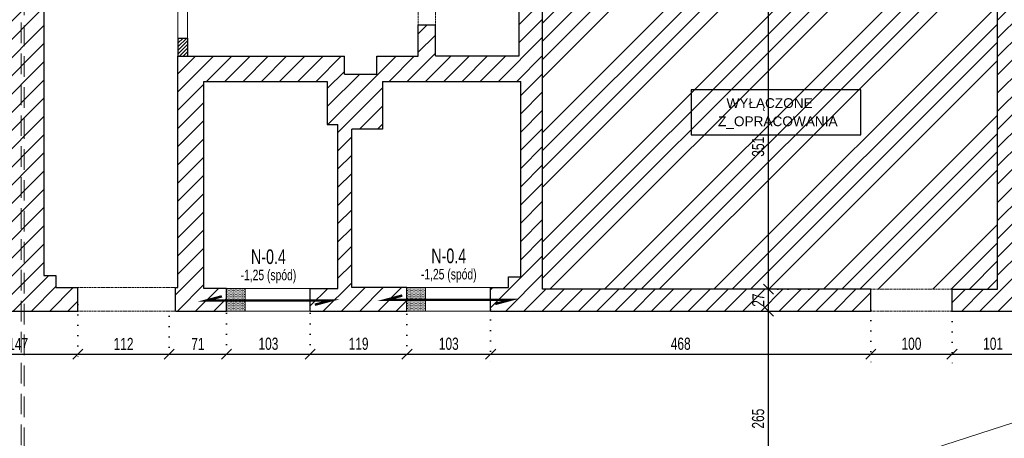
# Model space of a CAD drawing. Header units: millimetres. Extents: x 11149 to 111407, y -107619 to -23630.
# Tile 130 of 245: x 13025 to 14237, y -25109 to -24593. Entities that reach past the tile are written whole.
import ezdxf
from ezdxf.enums import TextEntityAlignment as Align

# ---------------------------------------------------------------- set-up
doc = ezdxf.new("R2010")
doc.units = ezdxf.units.MM
doc.header["$LTSCALE"] = 2
for name, pattern in [('DOT', [6.35, 0, -6.35]), ('HIDDEN', [9.525, 6.35, -3.175]), ('HIDDENX2', [19.05, 12.7, -6.35])]:
    doc.linetypes.add(name, pattern=pattern)
doc.layers.get('0').update_dxf_attribs({"plot": 0})
doc.layers.get('Defpoints').update_dxf_attribs({"color": 1})
doc.layers.add('3DPLAN_A_KRESKOWANIE 1', color=253, linetype='Continuous')
doc.layers.add('3DPLAN_A_OPIS', color=8, linetype='Continuous')
for name, color, linetype, lineweight in [('3DPLAN_A_WYSOKOŚCI ZMIANA', 144, 'HIDDENX2', 5), ('A_KRESKOWANIE', 9, 'Continuous', 0), ('A_WYBURZENIA', 6, 'Continuous', 0), ('A_ściany mur', 2, 'Continuous', 30), ('e-cad_opisyNadproża', 7, 'Continuous', 9), ('e-cad_wymiary', 4, 'Continuous', 9), ('Opisy', 7, 'Continuous', 13)]:
    doc.layers.add(name, color=color, linetype=linetype, lineweight=lineweight)
doc.styles.add('ARIAL', font='arial.ttf')
doc.styles.add('e-cad_1', font='arial.ttf', dxfattribs={"width": 0.7})
doc.dimstyles.new('e-cad_1_100_[cm]', dxfattribs={"dimscale": 10, "dimtxt": 1.5, "dimasz": 1.25, "dimexe": 1.25, "dimexo": 0.625, "dimgap": 0.5, "dimtad": 1, "dimdec": 0, "dimrnd": 1, "dimzin": 1, "dimtxsty": 'e-cad_1', "dimblk": 'OBLIQUE', "dimcen": 2.5, "dimclrd": 256, "dimclre": 252, "dimclrt": 7, "dimadec": 0, "dimazin": 0, "dimtfac": 1, "dimtix": 1, "dimtmove": 2, "dimatfit": 3, "dimldrblk": 'NONE', "dimfxl": 60, "dimfxlon": 1, "dimarcsym": 0})
pattern_1 = [(0, (-3345.7007, -5124.0708), (0.79375, 1.5875), [0, -1.5875])]
pattern_2 = [(45, (12744.33, -25853.178), (-11.22532, 11.22532), [])]

# ---------------------------------------------------------------- blocks, each defined once
blk = doc.blocks.new('_OBLIQUE')
at = {"color": 0, "linetype": 'ByBlock', "lineweight": -2}
blk.add_line((-0.5, -0.5), (0.5, 0.5), dxfattribs=at)
blk = doc.blocks.new('*D872')
at = {"layer": 'Defpoints', "color": 0}
for p in [(13096.6, -24937.4), (12949.6, -24950), (13096.6, -25004.9)]:
    blk.add_point(p, dxfattribs=at)
at = {"layer": 'e-cad_wymiary', "color": 252, "linetype": 'DOT', "lineweight": -2}
for p, q in [((13096.6, -24943.6), (13096.6, -25017.4)), ((12949.6, -24956.3), (12949.6, -25017.4))]:
    blk.add_line(p, q, dxfattribs=at)
at = {"layer": 'e-cad_wymiary', "lineweight": -2}
blk.add_line((12949.6, -25004.9), (13096.6, -25004.9), dxfattribs=at)
at = {"layer": 'e-cad_wymiary', "lineweight": -2, "xscale": 12.5, "yscale": 12.5, "zscale": 12.5, "rotation": 180}
blk.add_blockref('_OBLIQUE', (12949.6, -25004.9), dxfattribs=at)
at = {"layer": 'e-cad_wymiary', "lineweight": -2, "xscale": 12.5, "yscale": 12.5, "zscale": 12.5}
blk.add_blockref('_OBLIQUE', (13096.6, -25004.9), dxfattribs=at)
at = {"layer": 'e-cad_wymiary', "color": 7, "insert": (13023.1, -24992.4), "char_height": 15, "attachment_point": 5, "style": 'e-cad_1'}
blk.add_mtext('147', dxfattribs=at)
blk = doc.blocks.new('_None')
blk = doc.blocks.new('*D873')
at = {"layer": 'Defpoints', "color": 0}
for p in [(13096.6, -24937.4), (13208.9, -24951.9), (13208.9, -25004.9)]:
    blk.add_point(p, dxfattribs=at)
at = {"layer": 'e-cad_wymiary', "color": 252, "linetype": 'DOT', "lineweight": -2}
for p, q in [((13096.6, -24943.6), (13096.6, -25017.4)), ((13208.9, -24958.1), (13208.9, -25017.4))]:
    blk.add_line(p, q, dxfattribs=at)
at = {"layer": 'e-cad_wymiary', "lineweight": -2}
blk.add_line((13096.6, -25004.9), (13208.9, -25004.9), dxfattribs=at)
at = {"layer": 'e-cad_wymiary', "lineweight": -2, "xscale": 12.5, "yscale": 12.5, "zscale": 12.5, "rotation": 180}
blk.add_blockref('_OBLIQUE', (13096.6, -25004.9), dxfattribs=at)
at = {"layer": 'e-cad_wymiary', "lineweight": -2, "xscale": 12.5, "yscale": 12.5, "zscale": 12.5}
blk.add_blockref('_OBLIQUE', (13208.9, -25004.9), dxfattribs=at)
at = {"layer": 'e-cad_wymiary', "color": 7, "insert": (13152.8, -24992.4), "char_height": 15, "attachment_point": 5, "style": 'e-cad_1'}
blk.add_mtext('112', dxfattribs=at)
blk = doc.blocks.new('*D874')
at = {"layer": 'Defpoints', "color": 0}
for p in [(13208.9, -24951.9), (13279.6, -24948.4), (13279.6, -25004.9)]:
    blk.add_point(p, dxfattribs=at)
at = {"layer": 'e-cad_wymiary', "color": 252, "linetype": 'DOT', "lineweight": -2}
for p, q in [((13208.9, -24958.1), (13208.9, -25017.4)), ((13279.6, -24954.6), (13279.6, -25017.4))]:
    blk.add_line(p, q, dxfattribs=at)
at = {"layer": 'e-cad_wymiary', "lineweight": -2}
blk.add_line((13208.9, -25004.9), (13279.6, -25004.9), dxfattribs=at)
at = {"layer": 'e-cad_wymiary', "lineweight": -2, "xscale": 12.5, "yscale": 12.5, "zscale": 12.5, "rotation": 180}
blk.add_blockref('_OBLIQUE', (13208.9, -25004.9), dxfattribs=at)
at = {"layer": 'e-cad_wymiary', "lineweight": -2, "xscale": 12.5, "yscale": 12.5, "zscale": 12.5}
blk.add_blockref('_OBLIQUE', (13279.6, -25004.9), dxfattribs=at)
at = {"layer": 'e-cad_wymiary', "color": 7, "insert": (13244.3, -24992.4), "char_height": 15, "attachment_point": 5, "style": 'e-cad_1'}
blk.add_mtext('71', dxfattribs=at)
blk = doc.blocks.new('*D875')
at = {"layer": 'Defpoints', "color": 0}
for p in [(13279.6, -24948.4), (13382.6, -24948.4), (13382.6, -25004.9)]:
    blk.add_point(p, dxfattribs=at)
at = {"layer": 'e-cad_wymiary', "color": 252, "linetype": 'DOT', "lineweight": -2}
for p, q in [((13279.6, -24954.6), (13279.6, -25017.4)), ((13382.6, -24954.6), (13382.6, -25017.4))]:
    blk.add_line(p, q, dxfattribs=at)
at = {"layer": 'e-cad_wymiary', "lineweight": -2}
blk.add_line((13279.6, -25004.9), (13382.6, -25004.9), dxfattribs=at)
at = {"layer": 'e-cad_wymiary', "lineweight": -2, "xscale": 12.5, "yscale": 12.5, "zscale": 12.5, "rotation": 180}
blk.add_blockref('_OBLIQUE', (13279.6, -25004.9), dxfattribs=at)
at = {"layer": 'e-cad_wymiary', "lineweight": -2, "xscale": 12.5, "yscale": 12.5, "zscale": 12.5}
blk.add_blockref('_OBLIQUE', (13382.6, -25004.9), dxfattribs=at)
at = {"layer": 'e-cad_wymiary', "color": 7, "insert": (13331.1, -24992.2), "char_height": 15, "attachment_point": 5, "style": 'e-cad_1'}
blk.add_mtext('103', dxfattribs=at)
blk = doc.blocks.new('*D876')
at = {"layer": 'Defpoints', "color": 0}
for p in [(13382.6, -24948.4), (13501.6, -24949.6), (13501.6, -25004.9)]:
    blk.add_point(p, dxfattribs=at)
at = {"layer": 'e-cad_wymiary', "color": 252, "linetype": 'DOT', "lineweight": -2}
for p, q in [((13382.6, -24954.6), (13382.6, -25017.4)), ((13501.6, -24955.8), (13501.6, -25017.4))]:
    blk.add_line(p, q, dxfattribs=at)
at = {"layer": 'e-cad_wymiary', "lineweight": -2}
blk.add_line((13382.6, -25004.9), (13501.6, -25004.9), dxfattribs=at)
at = {"layer": 'e-cad_wymiary', "lineweight": -2, "xscale": 12.5, "yscale": 12.5, "zscale": 12.5, "rotation": 180}
blk.add_blockref('_OBLIQUE', (13382.6, -25004.9), dxfattribs=at)
at = {"layer": 'e-cad_wymiary', "lineweight": -2, "xscale": 12.5, "yscale": 12.5, "zscale": 12.5}
blk.add_blockref('_OBLIQUE', (13501.6, -25004.9), dxfattribs=at)
at = {"layer": 'e-cad_wymiary', "color": 7, "insert": (13442.1, -24992.2), "char_height": 15, "attachment_point": 5, "style": 'e-cad_1'}
blk.add_mtext('119', dxfattribs=at)
blk = doc.blocks.new('*D877')
at = {"layer": 'Defpoints', "color": 0}
for p in [(13501.6, -24949.6), (13604.6, -24943.8), (13604.6, -25004.9)]:
    blk.add_point(p, dxfattribs=at)
at = {"layer": 'e-cad_wymiary', "color": 252, "linetype": 'DOT', "lineweight": -2}
for p, q in [((13604.6, -24950), (13604.6, -25017.4)), ((13501.6, -24955.8), (13501.6, -25017.4))]:
    blk.add_line(p, q, dxfattribs=at)
at = {"layer": 'e-cad_wymiary', "lineweight": -2}
blk.add_line((13501.6, -25004.9), (13604.6, -25004.9), dxfattribs=at)
at = {"layer": 'e-cad_wymiary', "lineweight": -2, "xscale": 12.5, "yscale": 12.5, "zscale": 12.5, "rotation": 180}
blk.add_blockref('_OBLIQUE', (13501.6, -25004.9), dxfattribs=at)
at = {"layer": 'e-cad_wymiary', "lineweight": -2, "xscale": 12.5, "yscale": 12.5, "zscale": 12.5}
blk.add_blockref('_OBLIQUE', (13604.6, -25004.9), dxfattribs=at)
at = {"layer": 'e-cad_wymiary', "color": 7, "insert": (13553.1, -24992.2), "char_height": 15, "attachment_point": 5, "style": 'e-cad_1'}
blk.add_mtext('103', dxfattribs=at)
blk = doc.blocks.new('*D878')
at = {"layer": 'Defpoints', "color": 0}
for p in [(13604.6, -24943.8), (14072.6, -24944.4), (14072.6, -25004.9)]:
    blk.add_point(p, dxfattribs=at)
at = {"layer": 'e-cad_wymiary', "color": 252, "linetype": 'DOT', "lineweight": -2}
for p, q in [((13604.6, -24950), (13604.6, -25017.4)), ((14072.6, -24950.6), (14072.6, -25017.4))]:
    blk.add_line(p, q, dxfattribs=at)
at = {"layer": 'e-cad_wymiary', "lineweight": -2}
blk.add_line((13604.6, -25004.9), (14072.6, -25004.9), dxfattribs=at)
at = {"layer": 'e-cad_wymiary', "lineweight": -2, "xscale": 12.5, "yscale": 12.5, "zscale": 12.5, "rotation": 180}
blk.add_blockref('_OBLIQUE', (13604.6, -25004.9), dxfattribs=at)
at = {"layer": 'e-cad_wymiary', "lineweight": -2, "xscale": 12.5, "yscale": 12.5, "zscale": 12.5}
blk.add_blockref('_OBLIQUE', (14072.6, -25004.9), dxfattribs=at)
at = {"layer": 'e-cad_wymiary', "color": 7, "insert": (13838.6, -24992.2), "char_height": 15, "attachment_point": 5, "style": 'e-cad_1'}
blk.add_mtext('468', dxfattribs=at)
blk = doc.blocks.new('*D879')
at = {"layer": 'Defpoints', "color": 0}
for p in [(14072.6, -24944.4), (14172.6, -24945.5), (14172.6, -25004.9)]:
    blk.add_point(p, dxfattribs=at)
at = {"layer": 'e-cad_wymiary', "color": 252, "linetype": 'DOT', "lineweight": -2}
for p, q in [((14072.6, -24950.6), (14072.6, -25017.4)), ((14172.6, -24951.8), (14172.6, -25017.4))]:
    blk.add_line(p, q, dxfattribs=at)
at = {"layer": 'e-cad_wymiary', "lineweight": -2}
blk.add_line((14072.6, -25004.9), (14172.6, -25004.9), dxfattribs=at)
at = {"layer": 'e-cad_wymiary', "lineweight": -2, "xscale": 12.5, "yscale": 12.5, "zscale": 12.5, "rotation": 180}
blk.add_blockref('_OBLIQUE', (14072.6, -25004.9), dxfattribs=at)
at = {"layer": 'e-cad_wymiary', "lineweight": -2, "xscale": 12.5, "yscale": 12.5, "zscale": 12.5}
blk.add_blockref('_OBLIQUE', (14172.6, -25004.9), dxfattribs=at)
at = {"layer": 'e-cad_wymiary', "color": 7, "insert": (14122.6, -24992.2), "char_height": 15, "attachment_point": 5, "style": 'e-cad_1'}
blk.add_mtext('100', dxfattribs=at)
blk = doc.blocks.new('*D880')
at = {"layer": 'Defpoints', "color": 0}
for p in [(14172.6, -24945.5), (14273.6, -24949.9), (14273.6, -25004.9)]:
    blk.add_point(p, dxfattribs=at)
at = {"layer": 'e-cad_wymiary', "color": 252, "linetype": 'DOT', "lineweight": -2}
for p, q in [((14172.6, -24951.8), (14172.6, -25017.4)), ((14273.6, -24956.1), (14273.6, -25017.4))]:
    blk.add_line(p, q, dxfattribs=at)
at = {"layer": 'e-cad_wymiary', "lineweight": -2}
blk.add_line((14172.6, -25004.9), (14273.6, -25004.9), dxfattribs=at)
at = {"layer": 'e-cad_wymiary', "lineweight": -2, "xscale": 12.5, "yscale": 12.5, "zscale": 12.5, "rotation": 180}
blk.add_blockref('_OBLIQUE', (14172.6, -25004.9), dxfattribs=at)
at = {"layer": 'e-cad_wymiary', "lineweight": -2, "xscale": 12.5, "yscale": 12.5, "zscale": 12.5}
blk.add_blockref('_OBLIQUE', (14273.6, -25004.9), dxfattribs=at)
at = {"layer": 'e-cad_wymiary', "color": 7, "insert": (14223.1, -24992.2), "char_height": 15, "attachment_point": 5, "style": 'e-cad_1'}
blk.add_mtext('101', dxfattribs=at)
blk = doc.blocks.new('*D1006')
at = {"layer": 'Defpoints', "color": 0}
for p in [(13946.6, -24951.9), (13992.2, -24951.9), (13994.8, -25216.9)]:
    blk.add_point(p, dxfattribs=at)
at = {"layer": 'e-cad_wymiary', "color": 252, "linetype": 'DOT', "lineweight": -2}
for p, q in [((13986, -24951.9), (13934.1, -24951.9)), ((13988.5, -25216.9), (13934.1, -25216.9))]:
    blk.add_line(p, q, dxfattribs=at)
at = {"layer": 'e-cad_wymiary', "lineweight": -2}
blk.add_line((13946.6, -25216.9), (13946.6, -24951.9), dxfattribs=at)
at = {"layer": 'e-cad_wymiary', "lineweight": -2, "xscale": 12.5, "yscale": 12.5, "zscale": 12.5}
for p, rotation in [((13946.6, -24951.9), 90), ((13946.6, -25216.9), 270)]:
    blk.add_blockref('_OBLIQUE', p, dxfattribs=dict(at, rotation=rotation))
at = {"layer": 'e-cad_wymiary', "color": 7, "insert": (13933.9, -25084.4), "char_height": 15, "attachment_point": 5, "rotation": 90, "style": 'e-cad_1'}
blk.add_mtext('265', dxfattribs=at)
blk = doc.blocks.new('*D1007')
at = {"layer": 'Defpoints', "color": 0}
for p in [(13946.6, -24924.9), (14002.7, -24924.9), (13992.2, -24951.9)]:
    blk.add_point(p, dxfattribs=at)
at = {"layer": 'e-cad_wymiary', "color": 252, "linetype": 'DOT', "lineweight": -2}
for p, q in [((13996.5, -24924.9), (13934.1, -24924.9)), ((13986, -24951.9), (13934.1, -24951.9))]:
    blk.add_line(p, q, dxfattribs=at)
at = {"layer": 'e-cad_wymiary', "lineweight": -2}
blk.add_line((13946.6, -24951.9), (13946.6, -24924.9), dxfattribs=at)
at = {"layer": 'e-cad_wymiary', "lineweight": -2, "xscale": 12.5, "yscale": 12.5, "zscale": 12.5}
for p, rotation in [((13946.6, -24924.9), 90), ((13946.6, -24951.9), 270)]:
    blk.add_blockref('_OBLIQUE', p, dxfattribs=dict(at, rotation=rotation))
at = {"layer": 'e-cad_wymiary', "color": 7, "insert": (13934.1, -24938.4), "char_height": 15, "attachment_point": 5, "rotation": 90, "style": 'e-cad_1'}
blk.add_mtext('27', dxfattribs=at)
blk = doc.blocks.new('*D1008')
at = {"layer": 'Defpoints', "color": 0}
for p in [(13946.6, -24573.9), (13983.2, -24573.9), (14002.7, -24924.9)]:
    blk.add_point(p, dxfattribs=at)
at = {"layer": 'e-cad_wymiary', "color": 252, "linetype": 'DOT', "lineweight": -2}
for p, q in [((13977, -24573.9), (13934.1, -24573.9)), ((13996.5, -24924.9), (13934.1, -24924.9))]:
    blk.add_line(p, q, dxfattribs=at)
at = {"layer": 'e-cad_wymiary', "lineweight": -2}
blk.add_line((13946.6, -24924.9), (13946.6, -24573.9), dxfattribs=at)
at = {"layer": 'e-cad_wymiary', "lineweight": -2, "xscale": 12.5, "yscale": 12.5, "zscale": 12.5}
for p, rotation in [((13946.6, -24573.9), 90), ((13946.6, -24924.9), 270)]:
    blk.add_blockref('_OBLIQUE', p, dxfattribs=dict(at, rotation=rotation))
at = {"layer": 'e-cad_wymiary', "color": 7, "insert": (13933.9, -24749.4), "char_height": 15, "attachment_point": 5, "rotation": 90, "style": 'e-cad_1'}
blk.add_mtext('351', dxfattribs=at)

msp = doc.modelspace()

# ---------------------------------------------------------------- hatches: boundary and pattern name
at = {"layer": '3DPLAN_A_KRESKOWANIE 1', "transparency": 33554687}
h = msp.add_hatch(dxfattribs=at)
h.set_pattern_fill('ANSI31', color=256, scale=5, style=0)
h.set_pattern_definition(pattern_2)
h.paths.add_polyline_path([(12997.61, -24617.45), (12997.61, -24629.45), (12997.61, -24910.89), (12982.61, -24910.89), (12982.61, -24925.89), (12949.55, -24925.89), (12949.55, -24951.89), (13026.62, -24951.89), (13026.62, -24305.89), (12928.31, -24305.89), (12921.49, -24305.89), (12903.31, -24305.89), (12882.91, -24305.89), (12882.91, -24343.89), (12982.61, -24343.89), (12982.61, -24358.89), (12997.61, -24358.89)])
h.paths.add_polyline_path([(13030.61, -24951.89), (13096.61, -24951.89), (13096.61, -24922.89), (13069.61, -24922.89), (13069.61, -24907.89), (13054.61, -24907.89), (13054.61, -24351.89), (13069.61, -24351.89), (13069.61, -24292.89), (13073.99, -24292.89), (13073.99, -24247.89), (13062.49, -24247.89), (13030.61, -24247.89)])
h.paths.add_polyline_path([(13026.62, -24951.89), (13026.62, -24247.89), (13030.61, -24247.89), (13030.61, -24951.89)])
h = msp.add_hatch(dxfattribs=at)
h.set_pattern_fill('ANSI31', color=256, scale=5, style=0)
h.set_pattern_definition(pattern_2)
h.paths.add_polyline_path([(13189.99, -24247.89), (13681.49, -24247.89), (13681.49, -24305.89), (13706.49, -24305.89), (13713.61, -24305.89), (13713.61, -24347.89), (13670.61, -24347.89), (13670.61, -24558.89), (13724.61, -24558.89), (13724.61, -24573.89), (13668.61, -24573.89), (13668.61, -24924.89), (14072.61, -24924.89), (14072.61, -24951.89), (13604.61, -24951.89), (13604.61, -24922.89), (13626.61, -24922.89), (13626.61, -24909.89), (13641.61, -24909.89), (13641.61, -24668.89), (13471.61, -24668.89), (13471.61, -24727.89), (13433.61, -24727.89), (13433.61, -24922.89), (13501.57, -24922.89), (13501.57, -24951.89), (13382.61, -24951.89), (13382.61, -24923.89), (13416.61, -24923.89), (13416.61, -24721.89), (13403.61, -24721.89), (13403.61, -24668.89), (13251.61, -24668.89), (13251.61, -24923.89), (13279.61, -24923.89), (13279.61, -24951.89), (13216.61, -24951.89), (13216.61, -24922.89), (13219.61, -24922.89), (13219.61, -24637.89), (13424.61, -24637.89), (13424.61, -24659.89), (13464.61, -24659.89), (13464.61, -24637.89), (13515.61, -24637.89), (13515.61, -24599.39), (13536.61, -24599.39), (13536.61, -24637.39), (13639.61, -24637.39), (13639.61, -24288.39), (13536.61, -24288.39), (13536.61, -24529.39), (13515.61, -24529.39), (13515.61, -24491.89), (13349.41, -24491.89), (13322.83, -24351.89), (13488.61, -24351.89), (13488.61, -24292.89), (13189.99, -24292.89)])
h = msp.add_hatch(dxfattribs=at)
h.set_pattern_fill('ANSI31', color=256, scale=5, style=0)
h.set_pattern_definition(pattern_2)
h.paths.add_polyline_path([(14172.61, -24951.89), (14273.61, -24951.89), (14273.61, -24947.89), (14380.61, -24947.89), (14380.61, -24912.89), (14273.61, -24912.89), (14273.61, -24907.89), (14257.61, -24907.89), (14257.61, -24346.89), (14273.61, -24346.89), (14273.61, -24343.89), (14303.61, -24343.89), (14303.61, -24305.89), (14256.49, -24305.89), (14231.49, -24305.89), (14185.61, -24305.89), (14185.61, -24346.89), (14228.61, -24346.89), (14228.61, -24924.89), (14172.61, -24924.89)])
at = {"layer": '3DPLAN_A_OPIS', "lineweight": 0, "transparency": 33554687}
h = msp.add_hatch(dxfattribs=at)
h.set_pattern_fill('ANSI31', color=1)
h.set_pattern_definition([(45, (-9271.924, 221.392), (-2.24506403, 2.24506403), [])])
h.paths.add_polyline_path([(13219.61, -24491.89), (13219.61, -24514.47), (13231.61, -24514.47), (13231.61, -24491.89)])
h.paths.add_polyline_path([(13219.61, -24637.89), (13219.61, -24615.47), (13231.61, -24615.47), (13231.61, -24637.89)])
at = {"layer": 'A_KRESKOWANIE', "transparency": 33554687}
h = msp.add_hatch(dxfattribs=at)
h.set_pattern_fill('ANSI34', color=256, scale=5)
h.set_pattern_definition([(45, (0, 124.95), (-67.35192, 67.35192), []), (45, (22.45, 124.95), (-67.35192, 67.35192), []), (45, (44.9, 124.95), (-67.35192, 67.35192), []), (45, (67.35, 124.95), (-67.35192, 67.35192), [])])
h.paths.add_polyline_path([(13668.61, -24573.89), (13668.61, -24924.89), (14072.61, -24924.89), (14172.61, -24924.89), (14228.61, -24924.89), (14228.61, -24346.89), (14185.61, -24346.89), (14109.61, -24346.89), (14109.61, -24573.89), (13814.61, -24573.89), (13724.61, -24573.89)])
h.paths.add_polyline_path([(13670.61, -24558.89), (13670.61, -24347.89), (13713.61, -24347.89), (13888.61, -24347.89), (14010.61, -24347.89), (14010.61, -24346.89), (14093.61, -24346.89), (14093.61, -24558.89), (13814.61, -24558.89), (13724.61, -24558.89)])
at = {"layer": 'A_WYBURZENIA', "transparency": 33554687}
h = msp.add_hatch(dxfattribs=at)
h.set_pattern_fill('DOTS', color=256)
h.set_pattern_definition(pattern_1)
h.paths.add_polyline_path([(13279.61, -24923.89), (13279.61, -24951.89), (13302.61, -24951.89), (13302.61, -24923.89)])
h = msp.add_hatch(dxfattribs=at)
h.set_pattern_fill('DOTS', color=256)
h.set_pattern_definition(pattern_1)
h.paths.add_polyline_path([(13501.57, -24922.89), (13501.57, -24951.89), (13524.61, -24951.89), (13524.61, -24922.89)])

# ---------------------------------------------------------------- linework, layer by layer
at = {"layer": '3DPLAN_A_OPIS', "color": 1, "lineweight": 5}
for p, q in [((13219.61, -24514.47), (13219.61, -24615.47)), ((13231.61, -24514.47), (13231.61, -24615.47))]:
    msp.add_line(p, q, dxfattribs=at)
at = {"layer": '3DPLAN_A_OPIS', "color": 1, "lineweight": 30}
for p, q in [((13219.61, -24615.47), (13219.61, -24637.89)), ((13219.61, -24615.47), (13231.61, -24615.47)), ((13231.61, -24615.47), (13231.61, -24637.89))]:
    msp.add_line(p, q, dxfattribs=at)
msp.add_lwpolyline([(13851.6, -24734.69), (14060.13, -24734.69), (14060.13, -24679.38), (13851.6, -24679.38)], close=True, dxfattribs=at)
at = {"layer": '3DPLAN_A_WYSOKOŚCI ZMIANA'}
for p, q in [((13026.62, -26107.75), (13026.62, -23837.92)), ((13030.61, -23837.92), (13030.61, -26107.75))]:
    msp.add_line(p, q, dxfattribs=at)
at = {"layer": 'A_WYBURZENIA', "transparency": 33554687}
for p, q in [((13279.61, -24923.89), (13382.61, -24923.89)), ((13501.57, -24922.89), (13604.61, -24922.89)), ((13524.61, -24951.89), (13524.61, -24922.89)), ((13279.61, -24951.89), (13382.61, -24951.89)), ((13501.57, -24951.89), (13604.61, -24951.89))]:
    msp.add_line(p, q, dxfattribs=at)
for points in [[(13302.61, -24923.89), (13279.61, -24923.89), (13279.61, -24951.89), (13302.61, -24951.89)], [(13501.57, -24922.89), (13524.61, -24922.89), (13524.61, -24951.89), (13501.57, -24951.89)]]:
    msp.add_lwpolyline(points, close=True, dxfattribs=at)
at = {"layer": 'A_ściany mur', "ltscale": 0.1}
for p, q in [((13639.61, -24637.39), (13639.61, -24288.39)), ((14228.61, -24924.89), (14228.61, -24346.89)), ((13054.61, -24351.89), (13054.61, -24907.89)), ((13668.61, -24924.89), (13668.61, -24573.89)), ((13515.61, -24599.39), (13536.61, -24599.39)), ((13515.61, -24637.89), (13515.61, -24599.39)), ((13536.61, -24637.39), (13536.61, -24599.39)), ((13219.61, -24922.89), (13219.61, -24637.89)), ((13219.61, -24637.89), (13424.61, -24637.89)), ((13424.61, -24659.89), (13424.61, -24637.89)), ((13464.61, -24637.89), (13515.61, -24637.89)), ((13464.61, -24659.89), (13464.61, -24637.89)), ((13536.61, -24637.39), (13639.61, -24637.39)), ((13424.61, -24659.89), (13464.61, -24659.89)), ((13251.61, -24923.89), (13251.61, -24668.89)), ((13251.61, -24668.89), (13403.61, -24668.89)), ((13403.61, -24668.89), (13403.61, -24721.89)), ((13471.61, -24668.89), (13641.61, -24668.89)), ((13471.61, -24668.89), (13471.61, -24727.89)), ((13641.61, -24909.89), (13641.61, -24668.89)), ((13403.61, -24721.89), (13416.61, -24721.89)), ((13416.61, -24923.89), (13416.61, -24721.89)), ((13433.61, -24922.89), (13433.61, -24727.89)), ((13471.61, -24727.89), (13433.61, -24727.89)), ((13054.61, -24907.89), (13069.61, -24907.89)), ((13069.61, -24907.89), (13069.61, -24922.89)), ((13626.61, -24922.89), (13626.61, -24909.89)), ((13626.61, -24909.89), (13641.61, -24909.89)), ((13069.61, -24922.89), (13096.61, -24922.89)), ((13096.61, -24951.89), (13096.61, -24922.89)), ((13216.61, -24922.89), (13219.61, -24922.89)), ((13216.61, -24951.89), (13216.61, -24922.89)), ((13279.61, -24923.89), (13251.61, -24923.89)), ((13279.61, -24951.89), (13279.61, -24923.89)), ((13382.61, -24951.89), (13382.61, -24923.89)), ((13382.61, -24923.89), (13416.61, -24923.89)), ((13501.57, -24922.89), (13433.61, -24922.89)), ((13501.57, -24951.89), (13501.57, -24922.89)), ((13604.61, -24951.89), (13604.61, -24922.89)), ((13604.61, -24922.89), (13626.61, -24922.89)), ((14072.61, -24924.89), (13668.61, -24924.89)), ((14072.61, -24951.89), (14072.61, -24924.89)), ((14172.61, -24951.89), (14172.61, -24924.89)), ((14172.61, -24924.89), (14228.61, -24924.89)), ((12949.55, -24951.89), (13096.61, -24951.89)), ((13216.61, -24951.89), (13279.61, -24951.89)), ((13382.61, -24951.89), (13501.57, -24951.89)), ((13604.61, -24951.89), (14072.61, -24951.89)), ((14172.61, -24951.89), (14273.61, -24951.89))]:
    msp.add_line(p, q, dxfattribs=at)
at = {"layer": 'A_ściany mur', "color": 4, "linetype": 'HIDDEN', "lineweight": 5, "ltscale": 0.1}
for p, q in [((13515.61, -24529.39), (13515.61, -24599.39)), ((13536.61, -24529.39), (13536.61, -24599.39)), ((13096.61, -24922.89), (13216.61, -24922.89)), ((14072.61, -24924.89), (14172.61, -24924.89)), ((13096.61, -24951.89), (13216.61, -24951.89)), ((14072.61, -24951.89), (14172.61, -24951.89))]:
    msp.add_line(p, q, dxfattribs=at)
at = {"layer": 'e-cad_wymiary', "ltscale": 0.5}
msp.add_line((13279.61, -24923.89), (13267.11, -24923.89), dxfattribs=at)
at = {"layer": 'Opisy'}
msp.add_line((11781.49, -25884.89), (16677.49, -24305.89), dxfattribs=at)
at = {"layer": 'Opisy', "color": 161, "const_width": 3}
for points in [[(13388.32, -24944.07), (13407.64, -24938.89), (13254.61, -24938.89), (13273.92, -24933.71)], [(13610.29, -24943.07), (13629.61, -24937.89), (13476.57, -24937.89), (13495.89, -24932.71)]]:
    msp.add_lwpolyline(points, dxfattribs=at)

# ---------------------------------------------------------------- texts
at = {"layer": '3DPLAN_A_OPIS', "color": 1, "lineweight": 30, "style": 'ARIAL'}
for tag, p in [('WYŁĄCZONE', (13894.9, -24701.64)), ('Z_OPRACOWANIA', (13884.56, -24724.08))]:
    msp.add_attdef(tag, p, 'Pom. użytkowe', height=12, dxfattribs=at)
at = {"layer": 'e-cad_opisyNadproża', "ltscale": 0.08, "style": 'e-cad_1', "width": 0.7}
for s, height, p in [('N-0.4', 18, (13331.11, -24875.89)), ('N-0.4', 18, (13553.09, -24874.89)), ('-1,25 (spód)', 13, (13331.11, -24900.89)), ('-1,25 (spód)', 13, (13553.09, -24899.89))]:
    msp.add_text(s, height=height, dxfattribs=at).set_placement(p, align=Align.TOP_CENTER)

# ---------------------------------------------------------------- dimensions: what is measured, and where the dimension line sits
at = {"layer": 'e-cad_wymiary'}
for base, p1, p2, picture, middle in [((13946.61, -24573.89), (14002.74, -24924.89), (13983.25, -24573.89), '*D1008', (13933.94, -24749.39)), ((13946.61, -24924.89), (13992.21, -24951.89), (14002.74, -24924.89), '*D1007', (13934.07, -24938.39)), ((13946.61, -24951.89), (13994.79, -25216.89), (13992.21, -24951.89), '*D1006', (13933.95, -25084.39))]:
    dim = msp.add_linear_dim(base=base, p1=p1, p2=p2, angle=90, dimstyle='e-cad_1_100_[cm]', dxfattribs=at)
    dim.commit()
    dim.dimension.update_dxf_attribs({"geometry": picture, "text_midpoint": middle})
for base, p1, p2, picture, middle in [((13096.61, -25004.89), (12949.55, -24950.02), (13096.61, -24937.39), '*D872', (13023.08, -24992.36)), ((13208.92, -25004.89), (13096.61, -24937.39), (13208.92, -24951.89), '*D873', (13152.76, -24992.36)), ((13279.61, -25004.89), (13208.92, -24951.89), (13279.61, -24948.37), '*D874', (13244.26, -24992.36)), ((13382.61, -25004.89), (13279.61, -24948.37), (13382.61, -24948.37), '*D875', (13331.11, -24992.23)), ((13501.57, -25004.89), (13382.61, -24948.37), (13501.57, -24949.59), '*D876', (13442.09, -24992.23)), ((13604.61, -25004.89), (13501.57, -24949.59), (13604.61, -24943.75), '*D877', (13553.09, -24992.23)), ((14072.61, -25004.89), (13604.61, -24943.75), (14072.61, -24944.4), '*D878', (13838.61, -24992.23)), ((14172.61, -25004.89), (14072.61, -24944.4), (14172.61, -24945.52), '*D879', (14122.61, -24992.23)), ((14273.61, -25004.89), (14172.61, -24945.52), (14273.61, -24949.89), '*D880', (14223.11, -24992.23))]:
    dim = msp.add_linear_dim(base=base, p1=p1, p2=p2, dimstyle='e-cad_1_100_[cm]', dxfattribs=at)
    dim.commit()
    dim.dimension.update_dxf_attribs({"geometry": picture, "text_midpoint": middle})

doc.saveas('drawing.dxf')
